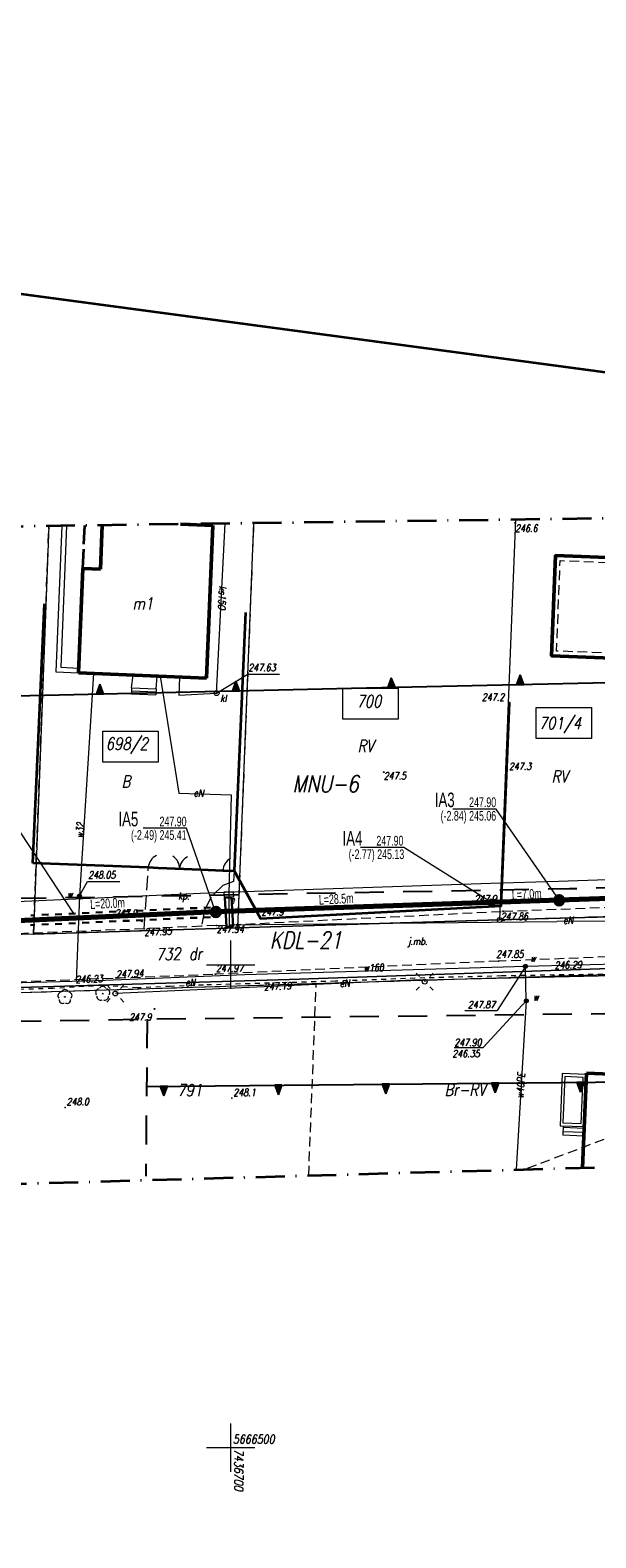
# Model space of a CAD drawing. Header units: millimetres. Extents: x 7436010 to 7436992, y 5663514 to 5666647.
# Tile 69 of 73: x 7436679 to 7436738, y 5666491 to 5666647. Entities that reach past the tile are written whole.
import ezdxf
from ezdxf.enums import TextEntityAlignment as Align

# ---------------------------------------------------------------- set-up
doc = ezdxf.new("R2010")
doc.units = ezdxf.units.MM
doc.header["$PDSIZE"] = 1
for name, pattern in [('0.7_0.7', [1.4, 0.7, -0.7]), ('1', [0]), ('2_EGBU_A', [0]), ('3', [1, 0.5, -0.5]), ('4', [2.5, 1.5, -1]), ('BUW', [1.5, 1, -0.5]), ('BZN', [2.5, 2, -0.5]), ('EGKK', [2, 1.5, -0.5]), ('GAK', [3.5, 2, -0.75, 0, -0.75]), ('GDE', [0]), ('GUZ', [1.5, 1, -0.5]), ('KOC', [2, 1.5, -0.5]), ('KOU', [1.5, 1, -0.5]), ('UBE', [0]), ('UPE', [2, 1, 1]), ('UPW', [2, 1, 1])]:
    doc.linetypes.add(name, pattern=pattern)
for name, color, linetype, lineweight in [('1 OGRODZENIE', 7, 'BGT', 35), ('3 BUDYNEK W BUDOWIE', 7, 'Continuous', 50), ('_AA_Kanalizacja grawitacyjna - trasa', 244, 'Continuous', 70), ('_AA_Studnia kanalizacyjna bet.1000mm - symbol', 24, 'Continuous', 40), ('_DZIAŁKI DO POZWOLENIA', 110, 'Continuous', 9), ('_HH_Przewiert_przecisk w rurze osłonowej - trasa', 202, '0.7_0.7', 30), ('_J_rury AROT', 1, 'Continuous', 30), ('Dzialki', 7, 'GDE', 18), ('DZIALKI_SYT-WYS_T_0', 7, 'Continuous', 18), ('EBTPO_L_2', 7, '1', 18), ('EBUPO_L_1', 7, 'BZN', 35), ('EDZPD_L_1', 7, 'GDE', 18), ('EGBB_E_T_0', 7, 'Continuous', 18), ('EGBB_L_0', 7, '2_EGBU_A', 50), ('EKLPK_L_0', 96, 'EGKK', 18), ('EKLTK_T_0', 96, 'Continuous', 18), ('EUZOU_T_0', 96, 'Continuous', 18), ('Linie_odn', 7, 'Continuous', 9), ('Linie_opisowe', 7, 'Continuous', 5), ('MPZP', 6, '4', 25), ('Numery_dzialek', 7, 'Continuous', 18), ('obszar odziaływania inwestcyji', 80, 'Continuous', 20), ('Podzial_sekcyjny_krzyze', 7, 'Continuous', 13), ('Punkty', 7, 'Continuous', 18), ('PunPOMIAR1', 7, 'Continuous', 18), ('RZED', 7, 'Continuous', 18), ('RzedPOMIAR1', 7, 'Continuous', 18), ('SDROK_T_0', 7, 'Continuous', 18), ('SDROK_T_1', 7, 'Continuous', 18), ('SDRPK_L_1', 7, 'KOU', 18), ('SDRPK_L_2', 7, 'KOC', 18), ('SIEC_ENERGETYCZNA_L_0', 1, '3', 18), ('SZOPO_L_0', 7, 'BGT', 35), ('SZOPO_T_0', 7, 'Continuous', 18), ('SZZPZ_T_0', 7, 'Continuous', 18), ('UEEOA_T_0', 1, 'Continuous', 18), ('UEEOC_T_0', 1, 'Continuous', 18), ('UEEOO_T_0', 1, 'Continuous', 18), ('UEEPA_T_0', 1, 'Continuous', 18), ('UEEPA_T_2', 1, 'Continuous', 18), ('UEEPB_L_0', 1, 'UBE', 18), ('UEEPON_L_0', 1, 'UPE', 18), ('UKKOA_T_3', 34, 'Continuous', 18), ('UKKOO_T_3', 34, 'Continuous', 18), ('UKKPA_T_6', 34, 'Continuous', 18), ('UKKPOR_L_3', 34, '1', 18), ('UWWOA_T_0', 5, 'Continuous', 18), ('UWWOC_T_0', 5, 'Continuous', 18), ('UWWOO_T_0', 5, 'Continuous', 18), ('UWWPA_T_0', 5, 'Continuous', 18), ('UWWPO_L_0', 5, '1', 18), ('UWWPO_L_1', 5, '1', 18), ('UŻYTKI LINIE', 96, 'GUZ', 18), ('UŻYTKI OZNACZENIE', 96, 'Continuous', 18), ('WEKTOR WODOCIĄGI wo', 5, 'Continuous', 18), ('WUKOS_T_0', 7, 'Continuous', 18), ('WUKOS_T_1', 7, 'Continuous', 18), ('ZAKRES MAPY', 1, 'GAK', 35)]:
    doc.layers.add(name, color=color, linetype=linetype, lineweight=lineweight)
for name, color, linetype, lineweight, plot in [('_AA Studnie 600 PP plamki', 244, 'Continuous', 35, False), ('_AA Studnie 600 PP SIEĆ', 244, 'Continuous', 35, False), ('RAMA WYPLOT', 3, 'Continuous', 35, False)]:
    doc.layers.add(name, color=color, linetype=linetype, lineweight=lineweight, plot=plot)
for name, color, linetype in [('_AA_Studnia kanalizacyjna bet.1000mm - plamki', 255, 'Continuous'), ('_map', 7, 'Continuous'), ('TEKST ks sieć L _ i', 244, 'Continuous'), ('TEKST ks studnia', 244, 'Continuous')]:
    doc.layers.add(name, color=color, linetype=linetype)
doc.styles.add('K1_ACAD', font='romans.shx', dxfattribs={"width": 0.8, "oblique": 12})
doc.styles.add('PLAN 1 pop.', font='ARIALN.TTF', dxfattribs={"width": 0.8})
doc.styles.add('PLAN 2 pop.', font='ARIALN.TTF', dxfattribs={"width": 0.8})
doc.linetypes.add('BGT', pattern='A,3.75,[133,ltypeshp.shx,S=0.1875,R=0,X=0,Y=0],3.75', length=7.5)

# ---------------------------------------------------------------- blocks, each defined once
blk = doc.blocks.new('GRO')
at = {"linetype": 'Continuous'}
blk.add_circle((0, 0), 0.045, dxfattribs=at)
blk = doc.blocks.new('GRT')
at = {"linetype": 'Continuous'}
blk.add_circle((0, 0), 0.25, dxfattribs=at)
blk = doc.blocks.new('BGBP')
at = {"linetype": 'Continuous'}
blk.add_arc((1.5, 0), 1.5, 120, 180.0005, dxfattribs=at)
blk = doc.blocks.new('BGB')
at = {"linetype": 'Continuous'}
for centre, start, end in [((-1.5, 0), 359.9995, 60), ((1.5, 0), 120, 180.0005)]:
    blk.add_arc(centre, 1.5, start, end, dxfattribs=at)
blk = doc.blocks.new('DLI')
at = {"linetype": 'Continuous'}
blk.add_circle((0, 0), 0.045, dxfattribs=at)
for centre, start, end in [((-0.36, 0.12), 102.1445, 221.86), ((0, 0.38), 30.1401, 149.8599), ((0.36, 0.12), 318.14, 77.8555), ((-0.22, -0.3), 174.1482, 293.8542), ((0.22, -0.3), 246.1458, 5.8518)]:
    blk.add_arc(centre, 0.375, start, end, dxfattribs=at)
blk = doc.blocks.new('STE')
at = {"linetype": 'Continuous'}
for p, q in [((0.5, 0.25), (-0.5, 0.25)), ((-0.5, 0.25), (-0.5, -0.25)), ((0.5, -0.25), (0.5, 0.25)), ((-0.5, -0.25), (0.5, -0.25))]:
    blk.add_line(p, q, dxfattribs=at)
blk = doc.blocks.new('SLS')
at = {"linetype": 'Continuous'}
blk.add_circle((0, 0), 0.25, dxfattribs=at)
blk = doc.blocks.new('LAT')
at = {"linetype": 'Continuous'}
for p, q in [((-0.53035, 0.53035), (-0.8839, 0.8839)), ((0.53035, 0.53035), (0.8839, 0.8839)), ((-0.53035, -0.53035), (-0.8839, -0.8839)), ((0.53035, -0.53035), (0.8839, -0.8839))]:
    blk.add_line(p, q, dxfattribs=at)
blk = doc.blocks.new('WLZ')
at = {"linetype": 'Continuous'}
blk.add_circle((0, 0), 0.25, dxfattribs=at)
blk = doc.blocks.new('ZAS')
at = {"linetype": 'Continuous'}
for radius in [0.2, 0.175, 0.15, 0.125, 0.1, 0.075, 0.05, 0.025, 0.00715]:
    blk.add_circle((0, 0), radius, dxfattribs=at)
blk = doc.blocks.new('WSP')
at = {"linetype": 'Continuous'}
blk.add_circle((0, 0), 0.045, dxfattribs=at)
blk = doc.blocks.new('STUDZ')
at = {"layer": '1 OGRODZENIE', "flags": 128}
blk.add_lwpolyline([(7436700.36, 5666559.71), (7436703.08, 5666554.79), (7436728.01, 5666556.11), (7436728.87, 5666577.16)], dxfattribs=at)
at = {"layer": '3 BUDYNEK W BUDOWIE', "flags": 128}
blk.add_lwpolyline([(7436747.93, 5666591.81), (7436747.52, 5666581.44), (7436733.24, 5666582), (7436733.65, 5666592.37)], close=True, dxfattribs=at)
at = {"layer": '3 BUDYNEK W BUDOWIE', "linetype": 'BUW', "lineweight": 18, "flags": 128}
blk.add_lwpolyline([(7436747.41, 5666591.33), (7436747.04, 5666581.96), (7436733.76, 5666582.48), (7436734.13, 5666591.85)], close=True, dxfattribs=at)
at = {"layer": 'Dzialki'}
for p, q in [((7436700.75, 5666553.81), (7436702.41, 5666595.72)), ((7436729.49, 5666596.09), (7436727.85, 5666554.63)), ((7436681.17, 5666595.43), (7436679.57, 5666553.17)), ((7436727.85, 5666554.63), (7436739.24, 5666554.97)), ((7436679.57, 5666553.17), (7436700.75, 5666553.81)), ((7436791.85, 5666550.59), (7436637.36, 5666545.82))]:
    blk.add_line(p, q, dxfattribs=at)
at = {"layer": 'EBTPO_L_2'}
for p, q in [((7436682.5, 5666595.45), (7436681.87, 5666580.32)), ((7436683, 5666595.45), (7436682.39, 5666580.8)), ((7436681.87, 5666580.32), (7436684.24, 5666580.22)), ((7436682.39, 5666580.8), (7436684.26, 5666580.72)), ((7436689.74, 5666578.66), (7436689.91, 5666579.99)), ((7436692.29, 5666578.55), (7436692.38, 5666579.88)), ((7436689.74, 5666578.66), (7436689.71, 5666578.04)), ((7436689.73, 5666578.35), (7436692.27, 5666578.25)), ((7436689.74, 5666578.66), (7436692.29, 5666578.55)), ((7436692.29, 5666578.55), (7436692.24, 5666577.94)), ((7436689.71, 5666578.04), (7436692.24, 5666577.94)), ((7436734.33, 5666538.72), (7436734.13, 5666533.33)), ((7436736.83, 5666538.62), (7436734.33, 5666538.72)), ((7436734.62, 5666538.41), (7436734.42, 5666533.62)), ((7436736.52, 5666538.33), (7436734.62, 5666538.41)), ((7436736.32, 5666533.54), (7436736.52, 5666538.33)), ((7436736.61, 5666533.23), (7436736.83, 5666538.62)), ((7436734.13, 5666533.33), (7436736.61, 5666533.23)), ((7436734.45, 5666533.32), (7436734.41, 5666532.34)), ((7436734.42, 5666533.62), (7436736.32, 5666533.54)), ((7436736.6, 5666533.05), (7436734.44, 5666533.14)), ((7436736.61, 5666533.23), (7436736.57, 5666532.25)), ((7436736.57, 5666532.25), (7436734.41, 5666532.34)), ((7436734.43, 5666532.74), (7436736.59, 5666532.65))]:
    blk.add_line(p, q, dxfattribs=at)
at = {"layer": 'EBUPO_L_1'}
blk.add_line((7436684.7, 5666591.04), (7436684.88, 5666595.48), dxfattribs=at)
at = {"layer": 'EDZPD_L_1'}
for p, q in [((7436700.75, 5666553.81), (7436727.85, 5666554.63)), ((7436700.75, 5666553.81), (7436727.85, 5666554.63)), ((7436679.57, 5666553.17), (7436669.17, 5666552.83))]:
    blk.add_line(p, q, dxfattribs=at)
at = {"layer": 'EGBB_L_0'}
for p, q in [((7436686.69, 5666595.5), (7436686.51, 5666590.96)), ((7436698.14, 5666595.47), (7436694.81, 5666595.61)), ((7436697.49, 5666579.67), (7436698.14, 5666595.47)), ((7436684.7, 5666591.04), (7436684.24, 5666580.22)), ((7436686.51, 5666590.96), (7436684.7, 5666591.04)), ((7436684.24, 5666580.22), (7436697.49, 5666579.67)), ((7436736.43, 5666528.97), (7436736.84, 5666538.76)), ((7436736.84, 5666538.76), (7436739.34, 5666538.66))]:
    blk.add_line(p, q, dxfattribs=at)
at = {"layer": 'EKLPK_L_0', "linetype": 'GUZ', "flags": 128}
for points in [[(7436791.85, 5666550.59), (7436637.36, 5666545.82)], [(7436787.76, 5666550.46), (7436730.46, 5666528.8)], [(7436708.08, 5666528.17), (7436708.86, 5666548.03)]]:
    blk.add_lwpolyline(points, dxfattribs=at)
at = {"layer": 'Podzial_sekcyjny_krzyze', "color": 7, "lineweight": 13}
for p, q in [((7436700, 5666547.5), (7436700, 5666552.5)), ((7436697.5, 5666550), (7436702.5, 5666550)), ((7436700, 5666497.5), (7436700, 5666502.5)), ((7436697.5, 5666500), (7436702.5, 5666500))]:
    blk.add_line(p, q, dxfattribs=at)
at = {"layer": 'PunPOMIAR1'}
for p in [(7436728.87, 5666577.16), (7436728.01, 5666556.11), (7436703.08, 5666554.79), (7436700.11, 5666536.17), (7436682.84, 5666535.21)]:
    blk.add_point(p, dxfattribs=at)
at = {"layer": 'RAMA WYPLOT', "flags": 128}
blk.add_lwpolyline([(7436474.28, 5666646.78), (7436381.84, 5665956.72), (7436798.12, 5665900.96), (7436890.56, 5666591.01)], close=True, dxfattribs=at)
at = {"layer": 'SDRPK_L_1'}
for p, q in [((7436698.54, 5666554.06), (7436728.21, 5666555.53)), ((7436728.21, 5666555.53), (7436750.82, 5666556.4)), ((7436691.03, 5666553.72), (7436649.37, 5666552.08)), ((7436696.97, 5666553.98), (7436691.03, 5666553.72)), ((7436698.54, 5666554.06), (7436696.97, 5666553.98)), ((7436727.74, 5666550.36), (7436698.43, 5666549.02)), ((7436751.02, 5666551.28), (7436727.74, 5666550.36)), ((7436688.15, 5666548.63), (7436698.43, 5666549.02)), ((7436649.36, 5666547.14), (7436688.15, 5666548.63))]:
    blk.add_line(p, q, dxfattribs=at)
at = {"layer": 'SDRPK_L_2'}
for p, q in [((7436691.03, 5666553.72), (7436691.46, 5666560.07)), ((7436691.46, 5666560.07), (7436692.48, 5666559.99)), ((7436692.48, 5666559.99), (7436696.9, 5666559.82)), ((7436696.9, 5666559.82), (7436699.2, 5666559.73)), ((7436699.2, 5666559.73), (7436700.09, 5666559.7)), ((7436700.09, 5666559.7), (7436700.36, 5666559.71)), ((7436700.36, 5666559.71), (7436700.29, 5666558.62)), ((7436699.2, 5666558.21), (7436697.96, 5666557)), ((7436700.29, 5666558.62), (7436699.2, 5666558.21)), ((7436697.96, 5666557), (7436697.3, 5666555.66)), ((7436697.3, 5666555.66), (7436696.97, 5666553.98))]:
    blk.add_line(p, q, dxfattribs=at)
at = {"layer": 'SIEC_ENERGETYCZNA_L_0'}
for p, q in [((7436728.06, 5666548.83), (7436720.1, 5666548.63)), ((7436738.54, 5666549.01), (7436728.06, 5666548.83)), ((7436681.58, 5666547.54), (7436673.08, 5666547.29)), ((7436686.78, 5666547.84), (7436681.58, 5666547.54)), ((7436690.31, 5666547.6), (7436686.78, 5666547.84)), ((7436693.74, 5666547.75), (7436690.31, 5666547.6)), ((7436697.18, 5666547.89), (7436693.74, 5666547.75)), ((7436704.01, 5666548.09), (7436697.18, 5666547.89)), ((7436710.84, 5666548.29), (7436704.01, 5666548.09)), ((7436720.1, 5666548.63), (7436710.84, 5666548.29))]:
    blk.add_line(p, q, dxfattribs=at)
at = {"layer": 'SZOPO_L_0'}
for p, q in [((7436679.51, 5666560.52), (7436680.7, 5666587.37)), ((7436701.53, 5666586.48), (7436700.36, 5666559.71)), ((7436691.46, 5666560.07), (7436679.51, 5666560.52)), ((7436692.48, 5666559.99), (7436691.46, 5666560.07)), ((7436696.9, 5666559.82), (7436692.48, 5666559.99)), ((7436699.2, 5666559.73), (7436696.9, 5666559.82)), ((7436700.09, 5666559.7), (7436699.2, 5666559.73)), ((7436700.36, 5666559.71), (7436700.09, 5666559.7))]:
    blk.add_line(p, q, dxfattribs=at)
at = {"layer": 'UEEPB_L_0'}
for p, q in [((7436706.1, 5666548.48), (7436755.25, 5666550.15)), ((7436647.38, 5666546.68), (7436706.1, 5666548.48))]:
    blk.add_line(p, q, dxfattribs=at)
at = {"layer": 'UEEPON_L_0'}
for p, q in [((7436692.68, 5666579.87), (7436694.63, 5666567.76)), ((7436694.63, 5666567.76), (7436700.04, 5666567.59)), ((7436700.04, 5666567.59), (7436699.8, 5666557.28)), ((7436699.8, 5666557.28), (7436699.85, 5666554.13)), ((7436699.85, 5666554.13), (7436733.79, 5666554.46)), ((7436751.42, 5666554.55), (7436733.79, 5666554.46)), ((7436755.25, 5666550.15), (7436706.1, 5666548.48)), ((7436739.59, 5666548.86), (7436721.46, 5666548.42)), ((7436706.1, 5666548.48), (7436647.38, 5666546.68)), ((7436718.85, 5666548.39), (7436688.05, 5666547.02)), ((7436720.08, 5666548.41), (7436718.85, 5666548.39)), ((7436721.46, 5666548.42), (7436720.08, 5666548.41)), ((7436720.08, 5666548.41), (7436720.1, 5666548.24))]:
    blk.add_line(p, q, dxfattribs=at)
at = {"layer": 'UKKOA_T_3'}
for p, q in [((7436698.54, 5666578.12), (7436701.79, 5666580.09)), ((7436701.75, 5666580.09), (7436705.07, 5666580.09))]:
    blk.add_line(p, q, dxfattribs=at)
at = {"layer": 'UKKPOR_L_3'}
for p, q in [((7436698.54, 5666578.12), (7436699.44, 5666595.68)), ((7436694.68, 5666579.79), (7436694.64, 5666577.92)), ((7436694.64, 5666577.92), (7436698.54, 5666578.12))]:
    blk.add_line(p, q, dxfattribs=at)
at = {"layer": 'UWWOA_T_0'}
for p, q in [((7436684.34, 5666557.12), (7436685.16, 5666558.62)), ((7436685.16, 5666558.62), (7436688.52, 5666558.62)), ((7436730.53, 5666549.83), (7436727.61, 5666545.26)), ((7436730.62, 5666546.26), (7436726.14, 5666541.42)), ((7436724.25, 5666545.26), (7436727.61, 5666545.26)), ((7436723.16, 5666541.42), (7436726.14, 5666541.42))]:
    blk.add_line(p, q, dxfattribs=at)
at = {"layer": 'UWWPO_L_0'}
for p, q in [((7436685.8, 5666580.16), (7436684.34, 5666557.12)), ((7436684.34, 5666557.12), (7436683.98, 5666548.27)), ((7436730.62, 5666546.26), (7436730.53, 5666549.83)), ((7436730.62, 5666546.26), (7436729.58, 5666528.78))]:
    blk.add_line(p, q, dxfattribs=at)
at = {"layer": 'UŻYTKI LINIE', "flags": 128}
for points in [[(7436700.75, 5666553.81), (7436702.41, 5666595.72)], [(7436679.57, 5666553.17), (7436681.17, 5666595.43)], [(7436787.56, 5666556.15), (7436765.23, 5666555.63), (7436750.63, 5666555.32), (7436739.24, 5666554.97), (7436727.85, 5666554.63), (7436700.75, 5666553.81), (7436679.57, 5666553.17), (7436669.17, 5666552.83), (7436658.08, 5666552.47), (7436647.29, 5666552.17), (7436637.35, 5666551.87), (7436627.56, 5666551.57), (7436618.56, 5666551.33)]]:
    blk.add_lwpolyline(points, dxfattribs=at)
at = {"layer": 'WEKTOR WODOCIĄGI wo'}
for p, q in [((7436779.48, 5666551.05), (7436730.53, 5666549.83)), ((7436701.46, 5666548.94), (7436686.15, 5666548.32)), ((7436730.53, 5666549.83), (7436701.46, 5666548.94)), ((7436686.15, 5666548.32), (7436585.44, 5666545.85))]:
    blk.add_line(p, q, dxfattribs=at)
at = {"layer": 'ZAKRES MAPY', "ltscale": 1.5}
blk.add_lwpolyline([(7436499.64, 5664770.19), (7436618.18, 5665205.39), (7436683.21, 5665437.78), (7436699.29, 5665515.69), (7436766.55, 5666002.2), (7436830.55, 5666510.53), (7436842.09, 5666581.76), (7436785.51, 5666596.85), (7436785.51, 5666596.85), (7436586.58, 5666594.14), (7436584.94, 5666524.7), (7436750.08, 5666529.35), (7436745.08, 5666424.3), (7436720.95, 5666302.3), (7436720.95, 5666302.3), (7436688.83, 5666001.55), (7436443.21, 5666009.35), (7436440.09, 5665956.61), (7436694.21, 5665946.11), (7436662.94, 5665733.97), (7436630.66, 5665497.39), (7436531.49, 5665129.94)], dxfattribs=at)
at = {"layer": 'Punkty'}
for name, p in [('GRO', (7436700.75, 5666553.81)), ('GRT', (7436727.85, 5666554.63)), ('GRO', (7436679.57, 5666553.17))]:
    blk.add_blockref(name, p, dxfattribs=at)
at = {"layer": 'SZOPO_T_0'}
for name, p, rotation in [('BGBP', (7436691.46, 5666560.07), 355.9103952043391), ('BGB', (7436694.71, 5666559.9), 357.7047266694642), ('BGBP', (7436699.2, 5666559.73), 358.1523896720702)]:
    blk.add_blockref(name, p, dxfattribs=dict(at, rotation=rotation))
at = {"layer": 'SZZPZ_T_0'}
for p in [(7436682.83, 5666546.67), (7436686.74, 5666547)]:
    blk.add_blockref('DLI', p, dxfattribs=at)
at = {"layer": 'UEEPA_T_0', "rotation": 1.761331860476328}
blk.add_blockref('STE', (7436699.8, 5666557.28), dxfattribs=at)
at = {"layer": 'UEEPA_T_2'}
for name, p in [('LAT', (7436720.1, 5666548.24)), ('LAT', (7436688.05, 5666547.02)), ('SLS', (7436688.05, 5666547.02)), ('SLS', (7436720.1, 5666548.24))]:
    blk.add_blockref(name, p, dxfattribs=at)
at = {"layer": 'UKKPA_T_6'}
blk.add_blockref('WLZ', (7436698.54, 5666578.12), dxfattribs=at)
at = {"layer": 'UWWPA_T_0'}
for p, rotation in [((7436684.34, 5666557.12), 269.9999974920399), ((7436730.53, 5666549.83), 270.8500213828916), ((7436730.62, 5666546.26), 90.85003002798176)]:
    blk.add_blockref('ZAS', p, dxfattribs=dict(at, rotation=rotation))
at = {"layer": 'WUKOS_T_0'}
for p in [(7436729.47, 5666595.76), (7436715.85, 5666569.94), (7436728.62, 5666570.03), (7436728.21, 5666555.53), (7436691.03, 5666553.72), (7436698.54, 5666554.06), (7436727.74, 5666550.36), (7436688.15, 5666548.63), (7436698.43, 5666549.02)]:
    blk.add_blockref('WSP', p, dxfattribs=at)
for p, rotation in [((7436690.8, 5666554.49), 0.06165292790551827), ((7436692.1, 5666545.42), 0.06168024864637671)]:
    blk.add_blockref('WSP', p, dxfattribs=dict(at, rotation=rotation))
at = {"layer": 'DZIALKI_SYT-WYS_T_0', "style": 'K1_ACAD', "oblique": 12, "width": 0.8}
blk.add_text('700', height=1.25, dxfattribs=at).set_placement((7436714.32, 5666577.27), align=Align.MIDDLE)
blk.add_text('732', height=1.25, rotation=2.612, dxfattribs=at).set_placement((7436693.53, 5666551.1), align=Align.MIDDLE)
at = {"layer": 'EGBB_E_T_0', "style": 'K1_ACAD', "oblique": 12, "width": 0.8}
blk.add_text('m1', height=1.25, dxfattribs=at).set_placement((7436690.89, 5666587.41), align=Align.MIDDLE)
at = {"layer": 'EKLTK_T_0', "style": 'K1_ACAD', "oblique": 12, "width": 0.8}
blk.add_text('Br-RV', height=1.25, dxfattribs=at).set_placement((7436724.27, 5666537.06), align=Align.MIDDLE)
at = {"layer": 'EUZOU_T_0', "style": 'K1_ACAD', "oblique": 12, "width": 0.8}
blk.add_text('B', height=1.25, dxfattribs=at).set_placement((7436689.15, 5666568.97), align=Align.MIDDLE)
at = {"layer": 'Numery_dzialek', "style": 'K1_ACAD', "oblique": 12, "width": 0.8}
for s, p in [('701/4', (7436731.93, 5666575.64)), ('698/2', (7436687.06, 5666573.51)), ('791', (7436694.47, 5666537.63))]:
    blk.add_text(s, height=1.25, dxfattribs=at).set_placement(p, align=Align.TOP_LEFT)
at = {"layer": 'RZED', "color": 7, "lineweight": 13, "style": 'K1_ACAD', "oblique": 12, "width": 0.8}
blk.add_text('5666500', height=0.9, dxfattribs=at).set_placement((7436700.23, 5666501.32), align=Align.TOP_LEFT)
blk.add_text('7436700', height=0.9, rotation=270, dxfattribs=at).set_placement((7436701.29, 5666499.85), align=Align.TOP_LEFT)
at = {"layer": 'RzedPOMIAR1', "style": 'K1_ACAD', "oblique": 12, "width": 0.8}
for s, p in [('247.2', (7436726.02, 5666577.33)), ('247.9', (7436725.24, 5666556.44)), ('247.9', (7436703.17, 5666555.08)), ('248.0', (7436683, 5666535.44)), ('248.1', (7436700.27, 5666536.4))]:
    blk.add_text(s, height=0.75, dxfattribs=at).set_placement(p)
at = {"layer": 'SDROK_T_0', "style": 'K1_ACAD', "oblique": 12, "width": 0.8}
blk.add_text('j.mb.', height=0.75, dxfattribs=at).set_placement((7436718.35, 5666552.43), align=Align.MIDDLE_LEFT)
at = {"layer": 'SDROK_T_1', "style": 'K1_ACAD', "oblique": 12, "width": 0.8}
blk.add_text('kp.', height=0.75, dxfattribs=at).set_placement((7436695.14, 5666556.99), align=Align.MIDDLE)
at = {"layer": 'UEEOA_T_0', "style": 'K1_ACAD', "oblique": 12, "width": 0.8}
blk.add_text('e', height=0.75, rotation=0.063, dxfattribs=at).set_placement((7436700.42, 5666557.09), align=Align.TOP_RIGHT)
at = {"layer": 'UEEOC_T_0', "style": 'K1_ACAD', "oblique": 12, "width": 0.8}
blk.add_text('247.19', height=0.75, rotation=2.5267, dxfattribs=at).set_placement((7436703.44, 5666547.71), align=Align.MIDDLE_LEFT)
at = {"layer": 'UEEOO_T_0', "style": 'K1_ACAD', "oblique": 12, "width": 0.8}
for rotation, p in [(358.1561, (7436696.14, 5666567.41)), (0.5672, (7436734.44, 5666554.22))]:
    blk.add_text('eN', height=0.75, rotation=rotation, dxfattribs=at).set_placement(p)
for rotation, p in [(1.7558, (7436695.81, 5666548.16)), (2.5469, (7436711.8, 5666548.08))]:
    blk.add_text('eN', height=0.75, rotation=rotation, dxfattribs=at).set_placement(p, align=Align.MIDDLE)
at = {"layer": 'UKKOA_T_3', "style": 'K1_ACAD', "oblique": 12, "width": 0.8}
for s, p in [('247.63', (7436701.83, 5666580.39)), ('kl', (7436698.91, 5666577.21))]:
    blk.add_text(s, height=0.75, dxfattribs=at).set_placement(p)
at = {"layer": 'UKKOO_T_3', "style": 'K1_ACAD', "oblique": 12, "width": 0.8}
blk.add_text('ks150', height=0.75, rotation=267.0649, dxfattribs=at).set_placement((7436698.76, 5666588.04), align=Align.CENTER)
at = {"layer": 'UWWOA_T_0', "style": 'K1_ACAD', "oblique": 12, "width": 0.8}
for s, p in [('248.05', (7436685.24, 5666558.92)), ('w', (7436731.03, 5666550.29)), ('w', (7436731.31, 5666546.26))]:
    blk.add_text(s, height=0.75, dxfattribs=at).set_placement(p)
blk.add_text('w', height=0.75, dxfattribs=at).set_placement((7436683.62, 5666557.66), align=Align.TOP_RIGHT)
blk.add_text('247.87', height=0.75, dxfattribs=at).set_placement((7436727.4, 5666545.49), align=Align.RIGHT)
for s, p in [('246.35', (7436722.96, 5666541.16)), ('247.90', (7436723.16, 5666542.32))]:
    blk.add_text(s, height=0.75, dxfattribs=at).set_placement(p, align=Align.TOP_LEFT)
at = {"layer": 'UWWOC_T_0', "style": 'K1_ACAD', "oblique": 12, "width": 0.8}
for s, rotation, p in [('246.29', 1.5324, (7436733.55, 5666549.56)), ('246.23', 2.3266, (7436683.94, 5666548.09))]:
    blk.add_text(s, height=0.75, rotation=rotation, dxfattribs=at).set_placement(p)
at = {"layer": 'UWWOO_T_0', "style": 'K1_ACAD', "oblique": 12, "width": 0.8}
blk.add_text('w32', height=0.75, rotation=86.3715, dxfattribs=at).set_placement((7436684.72, 5666563.09))
for s, rotation, p in [('w160', 1.5659, (7436714.81, 5666549.31)), ('w40PE', 86.0548, (7436730.4, 5666537.45))]:
    blk.add_text(s, height=0.75, rotation=rotation, dxfattribs=at).set_placement(p, align=Align.CENTER)
at = {"layer": 'UŻYTKI OZNACZENIE', "style": 'K1_ACAD', "oblique": 12, "width": 0.8}
for p in [(7436713.97, 5666572.65), (7436734.08, 5666569.5)]:
    blk.add_text('RV', height=1.25, dxfattribs=at).set_placement(p, align=Align.MIDDLE)
blk.add_text('dr', height=1.25, rotation=2.612, dxfattribs=at).set_placement((7436696.34, 5666551.13), align=Align.MIDDLE)
at = {"layer": 'WUKOS_T_1', "style": 'K1_ACAD', "oblique": 12, "width": 0.8}
for s, p in [('246.6', (7436729.47, 5666595.57)), ('247.3', (7436728.82, 5666570.92)), ('247.5', (7436715.85, 5666569.94)), ('247.86', (7436727.97, 5666555.37)), ('247.94', (7436698.54, 5666554.06)), ('247.85', (7436727.5, 5666551.47)), ('247.97', (7436698.47, 5666550))]:
    blk.add_text(s, height=0.75, dxfattribs=at).set_placement(p, align=Align.TOP_LEFT)
blk.add_text('247.9', height=0.75, rotation=0.0617, dxfattribs=at).set_placement((7436690.32, 5666554.98), align=Align.RIGHT)
blk.add_text('247.95', height=0.75, rotation=2.466, dxfattribs=at).set_placement((7436691.03, 5666553.72), align=Align.TOP_LEFT)
blk.add_text('247.94', height=0.75, rotation=2.439, dxfattribs=at).set_placement((7436688.15, 5666548.63))
blk.add_text('247.9', height=0.75, rotation=0.0617, dxfattribs=at).set_placement((7436691.8, 5666544.96), align=Align.TOP_RIGHT)
blk = doc.blocks.new('MPZP')
at = {"layer": 'MPZP'}
for points in [[(7436716.84, 5666577.49), (7436716.45, 5666578.48), (7436716.09, 5666577.47)], [(7436730.19, 5666577.79), (7436729.8, 5666578.78), (7436729.44, 5666577.77)], [(7436686.66, 5666576.81), (7436686.26, 5666577.8), (7436685.91, 5666576.8)], [(7436700.74, 5666577.13), (7436700.34, 5666578.12), (7436699.99, 5666577.11)], [(7436692.51, 5666536.16), (7436692.89, 5666535.17), (7436693.26, 5666536.17)], [(7436704.38, 5666536.28), (7436704.76, 5666535.28), (7436705.13, 5666536.28)], [(7436715.52, 5666536.38), (7436715.9, 5666535.38), (7436716.27, 5666536.38)], [(7436726.84, 5666536.49), (7436727.22, 5666535.49), (7436727.59, 5666536.49)], [(7436735.67, 5666536.57), (7436736.05, 5666535.57), (7436736.42, 5666536.57)]]:
    blk.add_hatch(color=256, dxfattribs=at).paths.add_polyline_path(points)
at = {"layer": 'MPZP', "linetype": 'Continuous', "ltscale": 2, "flags": 128}
for points in [[(7436628.53, 5666575.44), (7436679, 5666576.64), (7436712.34, 5666577.39), (7436757.68, 5666578.4), (7436787.56, 5666579.28), (7436795.49, 5666593.21)], [(7436691.03, 5666536.15), (7436755.53, 5666536.76), (7436747.77, 5666480.77)]]:
    blk.add_lwpolyline(points, dxfattribs=at)
at = {"layer": 'MPZP', "ltscale": 2, "flags": 128}
for points in [[(7436627.7, 5666555.05), (7436681.46, 5666555.68), (7436734.91, 5666556.64), (7436764.39, 5666557.35), (7436786.04, 5666557.75), (7436794.75, 5666563.86), (7436798.34, 5666571.74), (7436801.33, 5666577.75), (7436808.35, 5666589.08)], [(7436627.18, 5666542.09), (7436691.16, 5666543.13), (7436776.22, 5666544.16), (7436785.89, 5666532.3), (7436786.98, 5666538.36), (7436788.86, 5666546.64), (7436790.1, 5666551.25), (7436792.1, 5666556.89), (7436794.75, 5666563.86)], [(7436691.16, 5666543.13), (7436691.03, 5666526.85)]]:
    blk.add_lwpolyline(points, dxfattribs=at)
at = {"layer": 'MPZP', "ltscale": 2}
for points in [[(7436716.84, 5666577.49), (7436716.45, 5666578.48), (7436716.09, 5666577.47), (7436716.84, 5666577.49)], [(7436730.19, 5666577.79), (7436729.8, 5666578.78), (7436729.44, 5666577.77), (7436730.19, 5666577.79)], [(7436686.66, 5666576.81), (7436686.26, 5666577.8), (7436685.91, 5666576.8), (7436686.66, 5666576.81)], [(7436700.74, 5666577.13), (7436700.34, 5666578.12), (7436699.99, 5666577.11), (7436700.74, 5666577.13)], [(7436692.51, 5666536.16), (7436692.89, 5666535.17), (7436693.26, 5666536.17), (7436692.51, 5666536.16)], [(7436704.38, 5666536.28), (7436704.76, 5666535.28), (7436705.13, 5666536.28), (7436704.38, 5666536.28)], [(7436715.52, 5666536.38), (7436715.9, 5666535.38), (7436716.27, 5666536.38), (7436715.52, 5666536.38)], [(7436726.84, 5666536.49), (7436727.22, 5666535.49), (7436727.59, 5666536.49), (7436726.84, 5666536.49)], [(7436735.67, 5666536.57), (7436736.05, 5666535.57), (7436736.42, 5666536.57), (7436735.67, 5666536.57)]]:
    blk.add_lwpolyline(points, close=True, dxfattribs=at)
at = {"layer": 'MPZP', "style": 'K1_ACAD', "oblique": 12, "width": 0.8}
for s, p in [('MNU-6', (7436706.24, 5666566.09)), ('KDL-21', (7436703.87, 5666549.9))]:
    blk.add_text(s, height=1.75, dxfattribs=at).set_placement(p, align=Align.BOTTOM_LEFT)

msp = doc.modelspace()

# ---------------------------------------------------------------- hatches: boundary and pattern name
at = {"layer": '_AA Studnie 600 PP plamki', "lineweight": 80}
h = msp.add_hatch(color=256, dxfattribs=at)
h.dxf.hatch_style = 1
edge = h.paths.add_edge_path()
edge.add_arc((7436727.02, 5666556.43), 0.3, 0, 360)
h = msp.add_hatch(color=256, dxfattribs=at)
h.dxf.hatch_style = 1
edge = h.paths.add_edge_path()
edge.add_arc((7436727.02, 5666556.43), 0.3, 0, 360)
at = {"layer": '_AA_Studnia kanalizacyjna bet.1000mm - plamki', "linetype": 'Continuous'}
h = msp.add_hatch(color=256, dxfattribs=at)
edge = h.paths.add_edge_path()
edge.add_arc((7436734.02, 5666556.67), 0.5, 0, 360)
h = msp.add_hatch(color=256, dxfattribs=at)
edge = h.paths.add_edge_path()
edge.add_arc((7436698.46, 5666555.46), 0.5, 0, 360)

# ---------------------------------------------------------------- linework, layer by layer
at = {"layer": '_AA Studnie 600 PP SIEĆ'}
msp.add_circle((7436727.02, 5666556.43), 0.3, dxfattribs=at)
at = {"layer": '_AA_Kanalizacja grawitacyjna - trasa'}
msp.add_lwpolyline([(7436794.63, 5666559.01), (7436794.63, 5666559.01), (7436794.63, 5666559.01), (7436794.63, 5666559.01), (7436786.24, 5666558.65), (7436764.31, 5666557.7), (7436734.02, 5666556.67), (7436727.02, 5666556.43), (7436698.46, 5666555.46), (7436678.68, 5666554.58), (7436647.96, 5666553.21), (7436615.94, 5666552.54)], dxfattribs=at)
at = {"layer": '_AA_Studnia kanalizacyjna bet.1000mm - symbol', "linetype": 'Continuous'}
for centre in [(7436734.02, 5666556.67), (7436698.46, 5666555.46)]:
    msp.add_circle(centre, 0.5, dxfattribs=at)
at = {"layer": '_DZIAŁKI DO POZWOLENIA'}
for points in [[(7436711.61, 5666578.62), (7436717.34, 5666578.62), (7436717.34, 5666575.42), (7436711.61, 5666575.42)], [(7436731.63, 5666576.62), (7436737.36, 5666576.62), (7436737.36, 5666573.42), (7436731.63, 5666573.42)], [(7436686.76, 5666574.17), (7436692.49, 5666574.17), (7436692.49, 5666570.97), (7436686.76, 5666570.97)]]:
    msp.add_lwpolyline(points, close=True, dxfattribs=at)
at = {"layer": '_HH_Przewiert_przecisk w rurze osłonowej - trasa'}
for points in [[(7436697.91, 5666554.93), (7436679.27, 5666554.1)], [(7436697.91, 5666555.93), (7436679.31, 5666555.1)]]:
    msp.add_lwpolyline(points, dxfattribs=at)
at = {"layer": '_J_rury AROT'}
msp.add_lwpolyline([(7436700.09, 5666556.97), (7436700.25, 5666553.97), (7436699.55, 5666553.93), (7436699.39, 5666556.93)], close=True, dxfattribs=at)
at = {"layer": 'Linie_odn'}
for points in [[(7436734.05, 5666556.65), (7436727.5, 5666566.12), (7436723, 5666566.12)], [(7436698.43, 5666555.48), (7436695.43, 5666564.13), (7436690.93, 5666564.13)], [(7436727, 5666556.44), (7436717.93, 5666562.14), (7436713.43, 5666562.14)]]:
    msp.add_lwpolyline(points, dxfattribs=at)
at = {"layer": 'Linie_opisowe'}
msp.add_line((7436675.72, 5666567.45), (7436683.71, 5666555.3), dxfattribs=at)
at = {"layer": 'obszar odziaływania inwestcyji', "ltscale": 2}
for points in [[(7436613.68, 5666551.18), (7436613.58, 5666554.49), (7436615.9, 5666554.54), (7436647.89, 5666555.2), (7436678.59, 5666556.57), (7436698.38, 5666557.46), (7436726.96, 5666558.43), (7436733.95, 5666558.66), (7436764.23, 5666559.7), (7436786.15, 5666560.65), (7436794.55, 5666561.01), (7436799.47, 5666562.64), (7436801.01, 5666563.15), (7436802.02, 5666560.42)], [(7436792.91, 5666556.93), (7436786.33, 5666556.65), (7436764.39, 5666555.7), (7436739.18, 5666554.97), (7436727.77, 5666554.63), (7436700.79, 5666553.81), (7436679.53, 5666553.17), (7436647.79, 5666552.18), (7436613.68, 5666551.18)]]:
    msp.add_lwpolyline(points, dxfattribs=at)
at = {"layer": 'UWWPO_L_1', "linetype": 'UPW'}
for p, q in [((7436779.48, 5666551.05), (7436730.53, 5666549.83)), ((7436701.46, 5666548.94), (7436686.15, 5666548.32)), ((7436730.53, 5666549.83), (7436701.46, 5666548.94))]:
    msp.add_line(p, q, dxfattribs=at)

# ---------------------------------------------------------------- block references
at = {"layer": '_map'}
msp.add_blockref('STUDZ', (0, 0), dxfattribs=at)
at = {"layer": 'MPZP'}
msp.add_blockref('MPZP', (0.18, 1.24), dxfattribs=at)

# ---------------------------------------------------------------- texts
at = {"layer": 'TEKST ks sieć L _ i', "style": 'PLAN 2 pop.', "width": 0.8}
for s, p in [('L=20.0m', (7436685.47, 5666555.76)), ('L=28.5m', (7436709.16, 5666556.21)), ('L=7.0m', (7436729.15, 5666556.72))]:
    msp.add_text(s, height=1, rotation=2.9619, dxfattribs=at).set_placement(p)
at = {"layer": 'TEKST ks studnia', "width": 0.8}
for s, height, style, p in [('IA3', 1.5, 'PLAN 1 pop.', (7436723.2, 5666566.32)), ('IA5', 1.5, 'PLAN 1 pop.', (7436690.43, 5666564.33)), ('(-2.84) 245.06', 1, 'PLAN 2 pop.', (7436727.5, 5666564.92)), ('247.90', 1, 'PLAN 2 pop.', (7436727.5, 5666566.32)), ('247.90', 1, 'PLAN 2 pop.', (7436695.43, 5666564.33)), ('(-2.49) 245.41', 1, 'PLAN 2 pop.', (7436695.43, 5666562.93))]:
    msp.add_text(s, height=height, dxfattribs=dict(at, style=style)).set_placement(p, align=Align.RIGHT)
for s, height, style, p in [('IA4', 1.5, 'PLAN 1 pop.', (7436711.58, 5666562.34)), ('247.90', 1, 'PLAN 2 pop.', (7436715.09, 5666562.34)), ('(-2.77) 245.13', 1, 'PLAN 2 pop.', (7436712.22, 5666560.94))]:
    msp.add_text(s, height=height, dxfattribs=dict(at, style=style)).set_placement(p)

doc.saveas('drawing.dxf')
